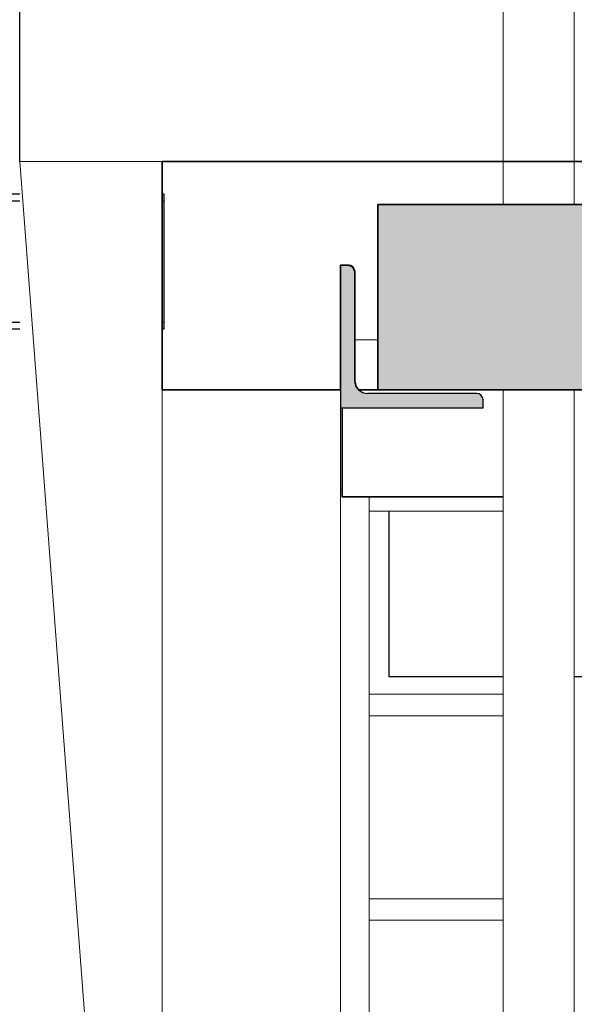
# Model space of a CAD drawing. Header units: millimetres. Extents: x 61846 to 198573, y 13020 to 52988.
# Tile 179 of 240: x 180261 to 181039, y 23429 to 24809. Entities that reach past the tile are written whole.
import ezdxf

# ---------------------------------------------------------------- set-up
doc = ezdxf.new("R2010")
doc.units = ezdxf.units.MM
for name, color, linetype, lineweight in [('A-FLOR', 192, 'Continuous', 50), ('A-GENM', 13, 'Continuous', 18), ('A-ROOF', 132, 'Continuous', 35), ('A-WALL', 113, 'Continuous', 25), ('I-WALL', 2, 'Continuous', 25), ('M-EQPM', 50, 'Continuous', 35), ('M-HVAC-DUCT', 70, 'Continuous', 18), ('S-BEAM', 12, 'Continuous', 35)]:
    doc.layers.add(name, color=color, linetype=linetype, lineweight=lineweight)

# ---------------------------------------------------------------- blocks, each defined once
blk = doc.blocks.new('Round Duct_NLRS_57_DU_verz staal _T-stuk__DNL_6890396 - Round Duct_NLRS_57_DU_verz staal _T-stuk__DNL_6890396-423644-GZ lierenkamer 3')
at = {"layer": 'M-HVAC-DUCT', "color": 7, "lineweight": 9}
for p, q in [((-48074.1, 25480), (-48074.1, 24550)), ((-47974.1, 24550), (-47974.1, 25480)), ((-48074.1, 24290), (-48074.1, 21990)), ((-47974.1, 21990), (-47974.1, 24290))]:
    blk.add_line(p, q, dxfattribs=at)
blk = doc.blocks.new('DNL_50_generieke_componenten_W_TYPE_FCU wandmodel_7028117 - DNL_50_generieke_componenten_W_TYPE_FCU wandmodel_7028117-613088-GZ lierenkamer 3')
at = {"layer": 'M-EQPM', "color": 250, "lineweight": 25}
for p, q in [((-48234, 24120), (-48234, 23888)), ((-48234, 24120), (-48234, 23888)), ((-47627, 23888), (-47627, 24120)), ((-47627, 23888), (-47627, 24120)), ((-48074.1, 23888), (-48234, 23888)), ((-48074.1, 23888), (-48234, 23888)), ((-47627, 23888), (-47974.1, 23888)), ((-47627, 23888), (-47974.1, 23888))]:
    blk.add_line(p, q, dxfattribs=at)
blk = doc.blocks.new('TadP_A_INS_INSTALLATIES_rvt-5-GZ lierenkamer 3')
at = {"layer": 'M-EQPM', "lineweight": 9}
blk.add_blockref('DNL_50_generieke_componenten_W_TYPE_FCU wandmodel_7028117 - DNL_50_generieke_componenten_W_TYPE_FCU wandmodel_7028117-613088-GZ lierenkamer 3', (0, 0), dxfattribs=at)
at = {"layer": 'M-HVAC-DUCT', "lineweight": 9}
blk.add_blockref('Round Duct_NLRS_57_DU_verz staal _T-stuk__DNL_6890396 - Round Duct_NLRS_57_DU_verz staal _T-stuk__DNL_6890396-423644-GZ lierenkamer 3', (0, 0), dxfattribs=at)
blk = doc.blocks.new('Basic Wall_28_PBT_WA_beton t_p_g__d_250_C30_37_2203250 - Basic Wall_28_PBT_WA_beton t_p_g__d_250_C30_37_2203250-313176-GZ lierenkamer 3')
at = {"layer": 'A-WALL', "color": 10, "lineweight": 18}
for p, q in [((-48282, 24360), (-48249.6, 24360)), ((-48249.6, 24360), (-48282, 24360))]:
    blk.add_line(p, q, dxfattribs=at)
blk = doc.blocks.new('Basic Wall_28_PBT_WA_beton t_p_g__d_250_C30_37_2203250 - Basic Wall_28_PBT_WA_beton t_p_g__d_250_C30_37_2203250-313180-GZ lierenkamer 3')
blk.add_blockref('Basic Wall_28_PBT_WA_beton t_p_g__d_250_C30_37_2203250 - Basic Wall_28_PBT_WA_beton t_p_g__d_250_C30_37_2203250-313176-GZ lierenkamer 3', (0, 0))
blk = doc.blocks.new('Floor_28_PBT_FL_druklaag_d_60 __320__C30_37_2599623 - Floor_28_PBT_FL_druklaag_d_60 __320__C30_37_2599623-313883-GZ lierenkamer 3')
at = {"layer": 'A-FLOR', "color": 90, "lineweight": 35}
for p, q in [((-44417.6, 24610), (-48552, 24610)), ((-48552, 24610), (-48552, 24290)), ((-48249.6, 24550), (-47991.6, 24550)), ((-48249.6, 24290), (-48249.6, 24550)), ((-47991.6, 24550), (-46904.8, 24550)), ((-48302, 24290), (-48302, 24465)), ((-48302, 24465), (-48291, 24465)), ((-48291, 24465), (-48284.6, 24462.4)), ((-48284.6, 24462.4), (-48282, 24456)), ((-48282, 24456), (-48282, 24303)), ((-48282, 24303), (-48281.3, 24299.7)), ((-48281.3, 24299.7), (-48281.1, 24298.4)), ((-48281.1, 24298.4), (-48280.7, 24296.4)), ((-48280.7, 24296.4), (-48280.3, 24295.4)), ((-48280.3, 24295.4), (-48277.2, 24290.9)), ((-48552, 24290), (-48533.7, 24290)), ((-48533.7, 24290), (-48302, 24290)), ((-48277.2, 24290.9), (-48276.4, 24290)), ((-48276.4, 24290), (-48253.7, 24290)), ((-48260.7, 24290), (-48253.7, 24290)), ((-48253.7, 24290), (-48260.7, 24290)), ((-48257, 24290), (-48252.3, 24290)), ((-48252.3, 24290), (-48257, 24290)), ((-48255, 24290), (-48251.6, 24290)), ((-48251.6, 24290), (-48255, 24290)), ((-48253.7, 24290), (-48252.3, 24290)), ((-48252.3, 24290), (-48251.6, 24290)), ((-48251.6, 24290), (-48249.6, 24290))]:
    blk.add_line(p, q, dxfattribs=at)
blk = doc.blocks.new('Floor_28_PBT_FL_druklaag_d_60 __320__C30_37_2599623 - Floor_28_PBT_FL_druklaag_d_60 __320__C30_37_2599623-313887-GZ lierenkamer 3')
blk.add_blockref('Floor_28_PBT_FL_druklaag_d_60 __320__C30_37_2599623 - Floor_28_PBT_FL_druklaag_d_60 __320__C30_37_2599623-313883-GZ lierenkamer 3', (0, 0))
blk = doc.blocks.new('Floor_28_PBT_FL_kanaalplaat_d_260_2643893 - Floor_28_PBT_FL_kanaalplaat_d_260_2643893-313922-GZ lierenkamer 3')
at = {"layer": 'A-FLOR', "lineweight": 35}
h = blk.add_hatch(color=215, dxfattribs=at)
h.paths.add_polyline_path([(-48249.6, 24290), (-45305, 24290), (-45305, 24550), (-48249.6, 24550), (-48249.6, 24348.1)])
h.paths.add_polyline_path([(-44609.6, 24290), (-44417.6, 24290), (-44417.6, 24550), (-44965, 24550), (-44965, 24290), (-44801.6, 24290)])
at = {"layer": 'A-FLOR', "color": 90, "lineweight": 35}
for p, q in [((-45305, 24550), (-48249.6, 24550)), ((-48249.6, 24550), (-48249.6, 24290)), ((-48249.6, 24290), (-45305, 24290))]:
    blk.add_line(p, q, dxfattribs=at)
blk = doc.blocks.new('Floor_28_PBT_FL_kanaalplaat_d_260_2643893 - Floor_28_PBT_FL_kanaalplaat_d_260_2643893-313926-GZ lierenkamer 3')
blk.add_blockref('Floor_28_PBT_FL_kanaalplaat_d_260_2643893 - Floor_28_PBT_FL_kanaalplaat_d_260_2643893-313922-GZ lierenkamer 3', (0, 0))
blk = doc.blocks.new('28_PBT_SF_staal_H-profiel_S355_HE200A 1647323 - 28_PBT_SF_staal_H-profiel_S355_HE200A 1647323-341088-GZ lierenkamer 3')
at = {"layer": 'S-BEAM', "color": 250, "lineweight": 25}
for p, q in [((-48949.8, 24555), (-48949.8, 24565)), ((-48949.8, 24565), (-48941.3, 24565)), ((-48949.8, 24555), (-48942.1, 24555)), ((-48928.9, 24565), (-48752, 24565)), ((-48928.9, 24555), (-48752, 24555)), ((-48552, 24565), (-48549.6, 24565)), ((-48552, 24555), (-48549.6, 24555)), ((-48549.6, 24565), (-48549.6, 24555)), ((-48549.6, 24555), (-48549.6, 24537)), ((-48549.6, 24537), (-48549.6, 24403)), ((-48549.6, 24403), (-48549.6, 24385)), ((-48752, 24375), (-48944.8, 24375)), ((-48943.9, 24385), (-48752, 24385)), ((-48552, 24385), (-48549.6, 24385)), ((-48549.6, 24375), (-48552, 24375)), ((-48549.6, 24385), (-48549.6, 24375))]:
    blk.add_line(p, q, dxfattribs=at)
blk = doc.blocks.new('28_PBT_SF_staal_L-profiel_S355_L200x200x20 1248202 - 28_PBT_SF_staal_L-profiel_S355_L200x200x20 1248202-333637-GZ lierenkamer 3')
at = {"layer": 'S-BEAM', "lineweight": 25}
blk.add_hatch(color=5, dxfattribs=at).paths.add_polyline_path([(-48302, 24265), (-48102, 24265), (-48102, 24276), (-48104.6, 24282.4), (-48111, 24285), (-48264, 24285), (-48276.7, 24290.3), (-48282, 24303), (-48282, 24456), (-48284.6, 24462.4), (-48291, 24465), (-48302, 24465), (-48302, 24348.1)])
at = {"layer": 'S-BEAM', "color": 250, "lineweight": 25}
for p, q in [((-48291, 24465), (-48302, 24465)), ((-48302, 24465), (-48302, 24265)), ((-48282, 24303), (-48282, 24456)), ((-48111, 24285), (-48264, 24285)), ((-48302, 24265), (-48102, 24265)), ((-48102, 24265), (-48102, 24276))]:
    blk.add_line(p, q, dxfattribs=at)
for centre, radius, start, end in [((-48291, 24456), 9, 0, 90), ((-48264, 24303), 18, 180, 270), ((-48111, 24276), 9, 0, 90)]:
    blk.add_arc(centre, radius, start, end, dxfattribs=at)
blk = doc.blocks.new('TadP_A_CON_CONSTRUCTIE_rvt-5-GZ lierenkamer 3')
at = {"layer": 'I-WALL', "color": 10, "lineweight": 18}
for p, q in [((-48302, 24290), (-48552, 24290)), ((-48552, 24290), (-48552, 21990)), ((-48302, 21990), (-48302, 24290))]:
    blk.add_line(p, q, dxfattribs=at)
at = {"layer": 'A-FLOR', "color": 10, "lineweight": 18}
for name in ['Floor_28_PBT_FL_druklaag_d_60 __320__C30_37_2599623 - Floor_28_PBT_FL_druklaag_d_60 __320__C30_37_2599623-313887-GZ lierenkamer 3', 'Floor_28_PBT_FL_kanaalplaat_d_260_2643893 - Floor_28_PBT_FL_kanaalplaat_d_260_2643893-313926-GZ lierenkamer 3']:
    blk.add_blockref(name, (0, 0), dxfattribs=at)
at = {"layer": 'A-WALL', "color": 10, "lineweight": 18}
blk.add_blockref('Basic Wall_28_PBT_WA_beton t_p_g__d_250_C30_37_2203250 - Basic Wall_28_PBT_WA_beton t_p_g__d_250_C30_37_2203250-313180-GZ lierenkamer 3', (0, 0), dxfattribs=at)
at = {"layer": 'S-BEAM', "color": 10, "lineweight": 18}
for name in ['28_PBT_SF_staal_H-profiel_S355_HE200A 1647323 - 28_PBT_SF_staal_H-profiel_S355_HE200A 1647323-341088-GZ lierenkamer 3', '28_PBT_SF_staal_L-profiel_S355_L200x200x20 1248202 - 28_PBT_SF_staal_L-profiel_S355_L200x200x20 1248202-333637-GZ lierenkamer 3']:
    blk.add_blockref(name, (0, 0), dxfattribs=at)
blk = doc.blocks.new('21_NOAHH_Wand_Wand-x 2797376 - 21_NOAHH_Wand_Wand-x-162290-GZ lierenkamer 3')
at = {"layer": 'A-WALL', "color": 130, "lineweight": 13}
for p, q in [((-48752, 24610), (-48552, 24610)), ((-48752, 24610), (-48552, 21990)), ((-48552, 24290), (-48552, 24610)), ((-48552, 24290), (-48552, 24610))]:
    blk.add_line(p, q, dxfattribs=at)
blk = doc.blocks.new('21_NOAHH_Wand_Wand-x 2797376 - 21_NOAHH_Wand_Wand-x 2797376-162294-GZ lierenkamer 3')
blk.add_blockref('21_NOAHH_Wand_Wand-x 2797376 - 21_NOAHH_Wand_Wand-x-162290-GZ lierenkamer 3', (0, 0))
blk = doc.blocks.new('_NOAHH_Vloer_Vloer-x 2891927 - _NOAHH_Vloer_Vloer-x 2891927-165538-GZ lierenkamer 3')
at = {"layer": 'A-FLOR', "color": 90, "lineweight": 35}
for p, q in [((-48276.1, 24290), (-48249.6, 24290)), ((-48299.6, 24140), (-48299.6, 24265)), ((-48074.1, 24140), (-48299.6, 24140))]:
    blk.add_line(p, q, dxfattribs=at)
blk = doc.blocks.new('27_NOAHH_Dak_Dak-x 2914359 - 27_NOAHH_Dak_Dak-x 2914359-167801-GZ lierenkamer 3')
at = {"layer": 'A-ROOF', "color": 250, "lineweight": 25}
for p, q in [((-48752, 24610), (-48752, 24910)), ((-48074.1, 24610), (-48552, 24610))]:
    blk.add_line(p, q, dxfattribs=at)
blk = doc.blocks.new('TadP_A_BWK_BOUWKUNDE_rvt-5-GZ lierenkamer 3')
at = {"layer": 'A-FLOR', "lineweight": 9}
blk.add_blockref('_NOAHH_Vloer_Vloer-x 2891927 - _NOAHH_Vloer_Vloer-x 2891927-165538-GZ lierenkamer 3', (0, 0), dxfattribs=at)
at = {"layer": 'A-ROOF', "lineweight": 9}
blk.add_blockref('27_NOAHH_Dak_Dak-x 2914359 - 27_NOAHH_Dak_Dak-x 2914359-167801-GZ lierenkamer 3', (0, 0), dxfattribs=at)
at = {"layer": 'A-WALL', "lineweight": 9}
blk.add_blockref('21_NOAHH_Wand_Wand-x 2797376 - 21_NOAHH_Wand_Wand-x 2797376-162294-GZ lierenkamer 3', (0, 0), dxfattribs=at)
blk = doc.blocks.new('kooiladder met kooi - Lierenkamer voor-2813790-GZ lierenkamer 3')
at = {"layer": 'A-GENM'}
for p, q in [((-48302, 24150), (-48299.6, 24150)), ((-48262, 24140), (-48262, 23275)), ((-48262, 24120), (-48074.1, 24120)), ((-48074.1, 23863.3), (-48262, 23863.3)), ((-48262, 23833.3), (-48074.1, 23833.3)), ((-48074.1, 23576.7), (-48262, 23576.7)), ((-48262, 23546.7), (-48074.1, 23546.7))]:
    blk.add_line(p, q, dxfattribs=at)

msp = doc.modelspace()

# ---------------------------------------------------------------- block references
at = {"color": 210, "lineweight": 5}
for name in ['TadP_A_BWK_BOUWKUNDE_rvt-5-GZ lierenkamer 3', 'TadP_A_CON_CONSTRUCTIE_rvt-5-GZ lierenkamer 3', 'TadP_A_INS_INSTALLATIES_rvt-5-GZ lierenkamer 3']:
    msp.add_blockref(name, (229012.8, 0), dxfattribs=at)
at = {"layer": 'A-GENM'}
msp.add_blockref('kooiladder met kooi - Lierenkamer voor-2813790-GZ lierenkamer 3', (229012.8, 0), dxfattribs=at)

doc.saveas('drawing.dxf')
